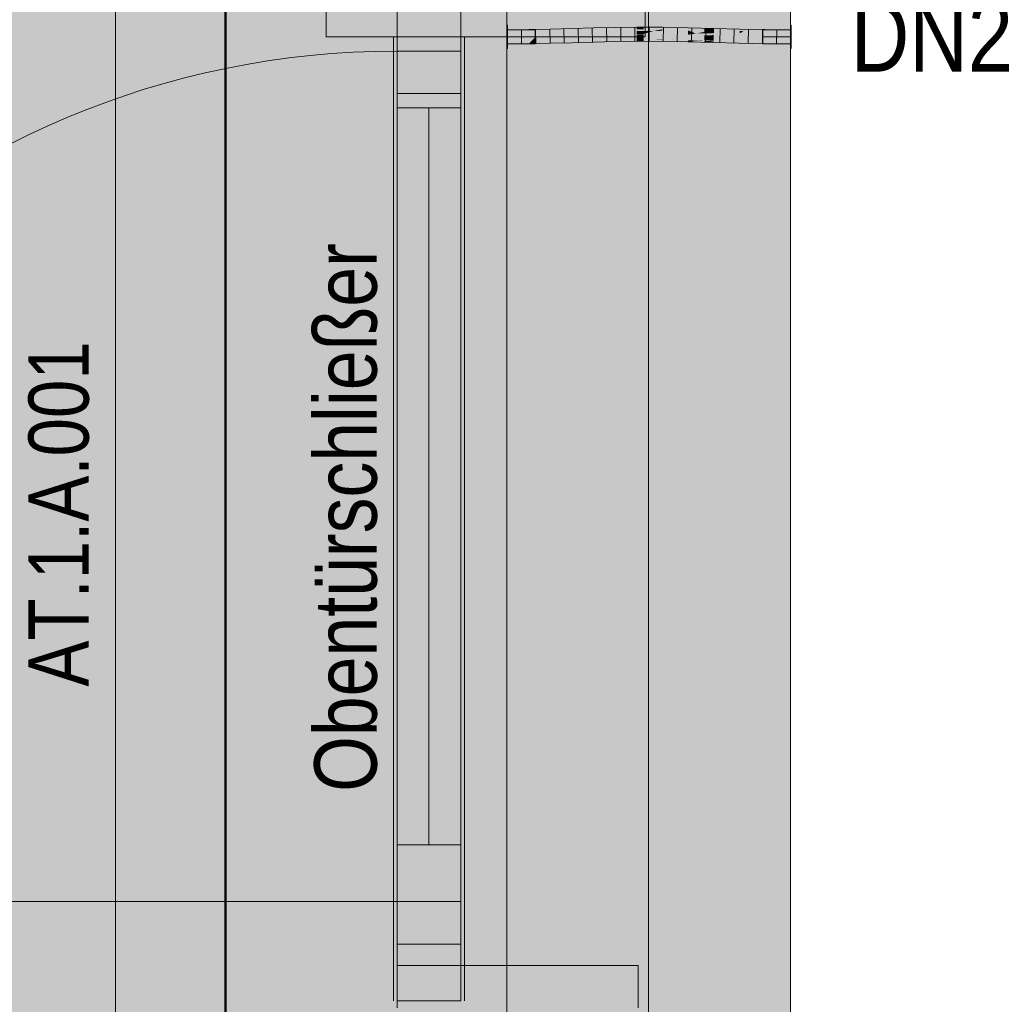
# Model space of a CAD drawing. Extents: x -620 to 3480, y 62 to 1107.
# Tile 8 of 244: x -512 to -485, y 320 to 348. Entities that reach past the tile are written whole.
import ezdxf
from ezdxf.lldxf.tags import DXFTag

# ---------------------------------------------------------------- set-up
doc = ezdxf.new("R2010")
doc.units = 0
doc.layers.get('0').update_dxf_attribs({"lineweight": 35})
for name, color, linetype, lineweight, true_color in [('30 -33 Aussenwände- 7 Fassade_ Elemente', 7, 'Continuous', 9, 0x00aacc), ('30 -35 Decken- 1 Konstruktion-Träger- Stahlbeton', 7, 'grob-A06G9GKW8I', 13, 0x33aa00), ('70 -72 Beschriftung- 1 Beschriftung allgemein', 7, 'Continuous', 9, 0xff6633), ('70 -75 Raumstempel- 1 Raumstempel', 1, 'Continuous', 50, 0xff0000), ('E_Leerrohr 20', 7, 'Continuous', 13, 0xcc0099), ('E_Leerrohr 20-Shading', 7, 'Continuous', 13, 0xcc0099), ('iwb_Layout BA_Markierung', 7, 'Continuous', 9, 0xbadcdc)]:
    doc.layers.add(name, color=color, linetype=linetype, lineweight=lineweight, true_color=true_color)
for name, color, linetype, lineweight in [('60- 61 allgemeine Ausstattung- 4 Terrassen', 7, 'Continuous', 9), ('70 -71 Achsen- 1 Gebäudeachsen', 7, 'STRICHPUNKT2-A06G9GKV8I', 18), ('Detailelementbeschriftung', 7, 'Continuous', 9)]:
    doc.layers.add(name, color=color, linetype=linetype, lineweight=lineweight)
doc.layers.add('iwb_Schraffur_Unterzug', color=7, linetype='Continuous', lineweight=5, true_color=0xffffcc, plot=False)
doc.styles.get("Standard").update_dxf_attribs({"font": 'ARIALN.TTF'})
tags = doc.linetypes.add('grob-A06G9GKW8I', pattern=[14, 3, -8, 3]).pattern_tags.tags
tags[8:9] = [DXFTag(74, 4), DXFTag(75, 0), DXFTag(340, '0'), DXFTag(46, 0.0), DXFTag(50, 0.0), DXFTag(44, 0.0), DXFTag(45, 0.0)]
tags[6:7] = [DXFTag(74, 4), DXFTag(75, 0), DXFTag(340, '0'), DXFTag(46, 0.0), DXFTag(50, 0.0), DXFTag(44, 0.0), DXFTag(45, 0.0)]
tags[4:5] = [DXFTag(74, 4), DXFTag(75, 0), DXFTag(340, '0'), DXFTag(46, 0.0), DXFTag(50, 0.0), DXFTag(44, 0.0), DXFTag(45, 0.0)]
tags = doc.linetypes.add('STRICHPUNKT2', pattern=[12.7, 6.35, -3.175, 0, -3.175]).pattern_tags.tags
tags[10:11] = [DXFTag(74, 4), DXFTag(75, 0), DXFTag(340, '0'), DXFTag(46, 0.0), DXFTag(50, 0.0), DXFTag(44, 0.0), DXFTag(45, 0.0)]
tags[8:9] = [DXFTag(74, 4), DXFTag(75, 0), DXFTag(340, '0'), DXFTag(46, 0.0), DXFTag(50, 0.0), DXFTag(44, 0.0), DXFTag(45, 0.0)]
tags[6:7] = [DXFTag(74, 4), DXFTag(75, 0), DXFTag(340, '0'), DXFTag(46, 0.0), DXFTag(50, 0.0), DXFTag(44, 0.0), DXFTag(45, 0.0)]
tags[4:5] = [DXFTag(74, 4), DXFTag(75, 0), DXFTag(340, '0'), DXFTag(46, 0.0), DXFTag(50, 0.0), DXFTag(44, 0.0), DXFTag(45, 0.0)]
tags = doc.linetypes.add('STRICHPUNKT2-A06G9GKV8I', pattern=[12.7, 6.35, -3.175, 0, -3.175]).pattern_tags.tags
tags[10:11] = [DXFTag(74, 4), DXFTag(75, 0), DXFTag(340, '0'), DXFTag(46, 0.0), DXFTag(50, 0.0), DXFTag(44, 0.0), DXFTag(45, 0.0)]
tags[8:9] = [DXFTag(74, 4), DXFTag(75, 0), DXFTag(340, '0'), DXFTag(46, 0.0), DXFTag(50, 0.0), DXFTag(44, 0.0), DXFTag(45, 0.0)]
tags[6:7] = [DXFTag(74, 4), DXFTag(75, 0), DXFTag(340, '0'), DXFTag(46, 0.0), DXFTag(50, 0.0), DXFTag(44, 0.0), DXFTag(45, 0.0)]
tags[4:5] = [DXFTag(74, 4), DXFTag(75, 0), DXFTag(340, '0'), DXFTag(46, 0.0), DXFTag(50, 0.0), DXFTag(44, 0.0), DXFTag(45, 0.0)]

# ---------------------------------------------------------------- blocks, each defined once
blk = doc.blocks.new('Shading-A06G9GED8I', base_point=(-497.713, 347.652))
at = {"layer": 'E_Leerrohr 20-Shading', "color": 213, "true_color": 0xd67fc0}
for points in [[(-498.501, 347.765), (-498.501, 347.987), (-498.513, 347.765), (-498.513, 347.987)], [(-498.501, 347.657), (-497.713, 347.659), (-498.501, 347.857), (-497.713, 347.857)], [(-498.513, 347.749), (-498.501, 347.749), (-498.513, 347.765), (-498.501, 347.765)], [(-498.513, 347.657), (-498.501, 347.657), (-498.513, 347.749), (-498.501, 347.749)], [(-498.501, 347.435), (-498.501, 347.657), (-498.513, 347.435), (-498.513, 347.657)], [(-498.501, 347.657), (-497.713, 347.657), (-497.713, 347.659)], [(-497.713, 347.652), (-498.501, 347.657), (-497.889, 347.466), (-498.501, 347.457)], [(-497.713, 347.652), (-497.713, 347.657), (-498.501, 347.657)], [(-497.713, 347.652), (-497.889, 347.466), (-497.713, 347.473)], [(-498.513, 347.327), (-498.501, 347.327), (-498.513, 347.435), (-498.501, 347.435)], [(-498.501, 347.457), (-497.713, 347.457), (-497.713, 347.469)], [(-497.889, 347.466), (-497.713, 347.469), (-497.713, 347.473)]]:
    blk.add_solid(points, dxfattribs=at)
blk = doc.blocks.new('Shading-A06G9GEF8I', base_point=(-491.289, 347.713))
at = {"layer": 'E_Leerrohr 20-Shading', "color": 213, "true_color": 0xd67fc0}
for points in [[(-491.289, 347.713), (-490.501, 347.857), (-491.289, 347.857)], [(-491.289, 347.713), (-491.009, 347.716), (-490.501, 347.857), (-490.501, 347.726)], [(-490.489, 347.884), (-490.489, 347.987), (-490.501, 347.884), (-490.501, 347.987)], [(-490.501, 347.812), (-490.489, 347.812), (-490.501, 347.884), (-490.489, 347.884)], [(-491.289, 347.701), (-490.501, 347.706), (-491.289, 347.713), (-490.501, 347.72)], [(-490.501, 347.677), (-490.501, 347.706), (-491.289, 347.675), (-491.289, 347.701)], [(-491.079, 347.658), (-490.501, 347.677), (-491.289, 347.659), (-491.289, 347.675)], [(-491.289, 347.659), (-491.289, 347.657), (-491.106, 347.657)], [(-490.501, 347.608), (-490.501, 347.657), (-491.289, 347.654), (-491.106, 347.657)], [(-491.106, 347.657), (-491.289, 347.657), (-491.289, 347.654)], [(-490.501, 347.608), (-491.289, 347.654), (-491.289, 347.613)], [(-490.501, 347.608), (-491.289, 347.613), (-490.501, 347.539), (-491.289, 347.551)], [(-491.079, 347.658), (-491.106, 347.657), (-490.933, 347.657)], [(-490.501, 347.657), (-490.501, 347.677), (-490.933, 347.657), (-491.079, 347.658)], [(-491.009, 347.716), (-490.501, 347.72), (-490.501, 347.726)], [(-490.501, 347.798), (-490.489, 347.798), (-490.501, 347.812), (-490.489, 347.812)], [(-490.489, 347.769), (-490.489, 347.798), (-490.501, 347.769), (-490.501, 347.798)], [(-490.489, 347.749), (-490.489, 347.769), (-490.501, 347.749), (-490.501, 347.769)], [(-490.501, 347.746), (-490.489, 347.746), (-490.501, 347.749), (-490.489, 347.749)], [(-490.489, 347.744), (-490.489, 347.746), (-490.501, 347.744), (-490.501, 347.746)], [(-490.501, 347.744), (-490.501, 347.657), (-490.489, 347.744), (-490.489, 347.657)], [(-490.489, 347.447), (-490.489, 347.657), (-490.501, 347.446), (-490.501, 347.657)], [(-490.501, 347.539), (-491.289, 347.551), (-490.501, 347.505), (-491.289, 347.521)], [(-491.289, 347.521), (-491.289, 347.457), (-490.501, 347.505), (-490.501, 347.457)], [(-490.489, 347.442), (-490.489, 347.447), (-490.501, 347.442), (-490.501, 347.446)], [(-490.501, 347.386), (-490.489, 347.386), (-490.501, 347.442), (-490.489, 347.442)], [(-490.501, 347.386), (-490.501, 347.327), (-490.489, 347.386), (-490.489, 347.327)]]:
    blk.add_solid(points, dxfattribs=at)
blk = doc.blocks.new('Shading-A06G9GEH8I', base_point=(-491.225, 347.757))
at = {"layer": 'E_Leerrohr 20-Shading', "color": 223, "true_color": 0xc67fb4}
for points in [[(-497.895, 347.804), (-497.896, 347.862), (-498.501, 347.799), (-498.501, 347.857)], [(-497.288, 347.817), (-497.289, 347.876), (-497.895, 347.804), (-497.896, 347.862)], [(-496.68, 347.835), (-496.681, 347.893), (-497.288, 347.817), (-497.289, 347.876)], [(-496.071, 347.853), (-496.072, 347.911), (-496.68, 347.835), (-496.681, 347.893)], [(-495.461, 347.868), (-495.462, 347.926), (-496.071, 347.853), (-496.072, 347.911)], [(-494.85, 347.876), (-494.851, 347.934), (-495.461, 347.868), (-495.462, 347.926)], [(-494.85, 347.876), (-494.655, 347.875), (-494.851, 347.934), (-494.656, 347.933)], [(-494.656, 347.933), (-494.656, 347.895), (-494.123, 347.931), (-494.123, 347.891)], [(-494.656, 347.895), (-494.655, 347.875), (-494.123, 347.891), (-494.124, 347.872)], [(-494.124, 347.872), (-493.397, 347.859), (-494.123, 347.891), (-493.397, 347.868)], [(-493.397, 347.868), (-493.396, 347.917), (-494.123, 347.891), (-494.123, 347.931)], [(-493.396, 347.917), (-493.397, 347.868), (-492.939, 347.905), (-492.939, 347.848)], [(-493.397, 347.868), (-493.397, 347.859), (-492.939, 347.848), (-492.939, 347.847)], [(-492.939, 347.847), (-492.672, 347.84), (-492.939, 347.905), (-492.67, 347.898)], [(-491.948, 347.82), (-491.946, 347.879), (-492.672, 347.84), (-492.67, 347.898)], [(-491.224, 347.805), (-491.223, 347.863), (-491.948, 347.82), (-491.946, 347.879)], [(-490.501, 347.799), (-490.501, 347.857), (-491.224, 347.805), (-491.223, 347.863)], [(-496.062, 347.511), (-496.063, 347.57), (-496.67, 347.493), (-496.671, 347.552)], [(-495.455, 347.526), (-495.456, 347.585), (-496.062, 347.511), (-496.063, 347.57)], [(-494.849, 347.59), (-494.849, 347.593), (-495.456, 347.584), (-495.456, 347.585)], [(-495.455, 347.526), (-494.849, 347.534), (-495.456, 347.584), (-494.849, 347.59)], [(-494.849, 347.593), (-494.849, 347.59), (-494.655, 347.591), (-494.665, 347.588)], [(-494.652, 347.592), (-494.849, 347.593), (-494.655, 347.591)], [(-494.849, 347.59), (-494.849, 347.534), (-494.665, 347.588)], [(-494.652, 347.588), (-494.665, 347.588), (-494.651, 347.533), (-494.849, 347.534)], [(-494.665, 347.588), (-494.49, 347.586), (-494.655, 347.591), (-494.49, 347.587)], [(-494.274, 347.588), (-494.652, 347.592), (-494.655, 347.591)], [(-494.655, 347.591), (-494.49, 347.587), (-494.49, 347.59)], [(-494.127, 347.587), (-494.127, 347.59), (-494.652, 347.592)], [(-494.127, 347.582), (-494.652, 347.588), (-494.128, 347.531), (-494.651, 347.533)], [(-494.49, 347.587), (-494.274, 347.588), (-494.49, 347.59)], [(-494.49, 347.587), (-494.417, 347.585), (-494.274, 347.588), (-494.127, 347.587)], [(-494.49, 347.586), (-494.417, 347.585), (-494.49, 347.587)], [(-494.127, 347.587), (-494.417, 347.585), (-494.127, 347.583)], [(-494.417, 347.585), (-494.127, 347.582), (-494.127, 347.583)], [(-493.799, 347.573), (-494.127, 347.582), (-493.405, 347.517), (-494.128, 347.531)], [(-494.127, 347.587), (-493.404, 347.567), (-494.127, 347.59), (-493.404, 347.574)], [(-493.404, 347.574), (-493.404, 347.576), (-494.127, 347.59)], [(-493.404, 347.567), (-494.127, 347.587), (-493.799, 347.573), (-494.127, 347.583)], [(-494.127, 347.583), (-494.127, 347.582), (-493.799, 347.573)], [(-493.799, 347.573), (-493.405, 347.517), (-493.404, 347.56)], [(-493.404, 347.561), (-493.799, 347.573), (-493.404, 347.56)], [(-493.404, 347.567), (-493.799, 347.573), (-493.404, 347.561)], [(-493.404, 347.56), (-493.405, 347.517), (-493.11, 347.547)], [(-492.974, 347.561), (-492.947, 347.563), (-493.404, 347.574), (-493.404, 347.576)], [(-492.947, 347.563), (-492.941, 347.564), (-493.404, 347.576)], [(-493.404, 347.574), (-493.404, 347.567), (-492.974, 347.561), (-493.041, 347.554)], [(-493.041, 347.554), (-493.404, 347.567), (-493.085, 347.549), (-493.404, 347.561)], [(-493.085, 347.549), (-493.404, 347.561), (-493.11, 347.547), (-493.404, 347.56)], [(-492.974, 347.561), (-493.041, 347.554), (-492.68, 347.552), (-492.68, 347.541)], [(-492.68, 347.552), (-492.947, 347.563), (-492.974, 347.561)], [(-492.813, 347.56), (-492.941, 347.564), (-492.947, 347.563)], [(-492.68, 347.552), (-492.68, 347.555), (-492.947, 347.563), (-492.813, 347.56)], [(-492.68, 347.555), (-492.68, 347.557), (-492.941, 347.564)], [(-491.955, 347.53), (-491.954, 347.537), (-492.68, 347.555), (-492.68, 347.557)], [(-497.89, 347.462), (-497.89, 347.521), (-498.501, 347.457), (-498.501, 347.516)], [(-497.279, 347.476), (-497.28, 347.534), (-497.89, 347.462), (-497.89, 347.521)], [(-496.67, 347.493), (-496.671, 347.552), (-497.279, 347.476), (-497.28, 347.534)], [(-492.941, 347.505), (-492.941, 347.539), (-493.405, 347.517), (-493.11, 347.547)], [(-492.941, 347.539), (-492.941, 347.544), (-493.11, 347.547), (-493.085, 347.549)], [(-492.68, 347.541), (-493.041, 347.554), (-492.68, 347.534), (-493.085, 347.549)], [(-492.68, 347.528), (-492.68, 347.534), (-492.941, 347.539), (-492.941, 347.544)], [(-492.681, 347.498), (-492.68, 347.528), (-492.941, 347.505), (-492.941, 347.539)], [(-492.68, 347.528), (-492.681, 347.498), (-491.955, 347.494), (-491.956, 347.479)], [(-491.955, 347.53), (-492.68, 347.555), (-491.955, 347.528), (-492.68, 347.552)], [(-492.68, 347.552), (-492.68, 347.541), (-491.955, 347.528), (-491.955, 347.514)], [(-491.955, 347.514), (-492.68, 347.541), (-491.955, 347.506), (-492.68, 347.534)], [(-491.955, 347.506), (-492.68, 347.534), (-491.955, 347.494), (-492.68, 347.528)], [(-491.955, 347.494), (-491.956, 347.479), (-491.229, 347.468), (-491.229, 347.463)], [(-491.228, 347.51), (-491.228, 347.522), (-491.955, 347.53), (-491.954, 347.537)], [(-491.365, 347.514), (-491.955, 347.53), (-491.955, 347.528)], [(-491.228, 347.51), (-491.365, 347.514), (-491.955, 347.514), (-491.955, 347.528)], [(-491.229, 347.492), (-491.955, 347.514), (-491.229, 347.483), (-491.955, 347.506)], [(-491.228, 347.51), (-491.955, 347.514), (-491.229, 347.492)], [(-491.229, 347.483), (-491.955, 347.506), (-491.229, 347.468), (-491.955, 347.494)], [(-491.228, 347.51), (-491.229, 347.492), (-490.501, 347.501), (-490.501, 347.481)], [(-490.501, 347.481), (-491.229, 347.492), (-490.501, 347.471), (-491.229, 347.483)], [(-490.501, 347.471), (-491.229, 347.483), (-490.501, 347.457), (-491.229, 347.468)], [(-491.229, 347.468), (-491.229, 347.463), (-490.501, 347.457)], [(-490.501, 347.501), (-490.501, 347.516), (-491.228, 347.51), (-491.228, 347.522)]]:
    blk.add_solid(points, dxfattribs=at)
at = {"layer": 'E_Leerrohr 20-Shading', "color": 231, "true_color": 0xe17fc9}
for points in [[(-496.07, 347.842), (-496.071, 347.853), (-496.679, 347.829), (-496.68, 347.835)], [(-496.679, 347.81), (-496.07, 347.813), (-496.679, 347.829), (-496.07, 347.842)], [(-495.461, 347.855), (-495.461, 347.868), (-496.07, 347.842), (-496.071, 347.853)], [(-496.07, 347.842), (-496.07, 347.841), (-495.461, 347.855), (-495.46, 347.83)], [(-496.07, 347.841), (-496.07, 347.813), (-495.46, 347.83), (-495.46, 347.816)], [(-494.85, 347.869), (-494.85, 347.876), (-495.461, 347.855), (-495.461, 347.868)], [(-495.461, 347.855), (-495.46, 347.83), (-494.85, 347.869), (-494.85, 347.825)], [(-494.655, 347.875), (-494.85, 347.876), (-494.85, 347.869)], [(-494.366, 347.826), (-494.124, 347.872), (-494.85, 347.869), (-494.655, 347.875)], [(-494.396, 347.826), (-494.366, 347.826), (-494.85, 347.825), (-494.85, 347.869)], [(-494.124, 347.829), (-494.124, 347.872), (-494.366, 347.826)], [(-494.124, 347.827), (-494.125, 347.749), (-493.398, 347.836), (-493.4, 347.753)], [(-493.398, 347.839), (-493.397, 347.859), (-494.124, 347.829), (-494.124, 347.872)], [(-494.124, 347.829), (-494.124, 347.827), (-493.398, 347.839), (-493.398, 347.836)], [(-493.4, 347.753), (-493.189, 347.753), (-493.398, 347.836), (-493.391, 347.837)], [(-492.939, 347.847), (-493.397, 347.859), (-493.398, 347.839)], [(-493.398, 347.839), (-493.391, 347.837), (-492.939, 347.847), (-492.898, 347.846)], [(-493.391, 347.837), (-493.398, 347.839), (-493.398, 347.836)], [(-492.939, 347.845), (-493.391, 347.837), (-492.94, 347.795), (-493.189, 347.753)], [(-492.898, 347.846), (-492.939, 347.845), (-492.672, 347.84), (-492.94, 347.795)], [(-492.94, 347.753), (-492.674, 347.754), (-492.94, 347.795), (-492.672, 347.84)], [(-491.949, 347.754), (-491.948, 347.82), (-492.674, 347.754), (-492.672, 347.84)], [(-497.893, 347.662), (-497.895, 347.804), (-498.501, 347.657), (-498.501, 347.799)], [(-497.89, 347.521), (-497.893, 347.662), (-498.501, 347.516), (-498.501, 347.657)], [(-497.287, 347.807), (-497.288, 347.817), (-497.895, 347.804)], [(-497.893, 347.662), (-497.284, 347.676), (-497.895, 347.804), (-497.287, 347.807)], [(-497.28, 347.534), (-497.284, 347.676), (-497.89, 347.521), (-497.893, 347.662)], [(-496.679, 347.829), (-496.68, 347.835), (-497.288, 347.817)], [(-497.287, 347.807), (-496.679, 347.81), (-497.288, 347.817), (-496.679, 347.829)], [(-497.284, 347.676), (-496.675, 347.693), (-497.287, 347.807), (-496.679, 347.81)], [(-496.671, 347.552), (-496.675, 347.693), (-497.28, 347.534), (-497.284, 347.676)], [(-496.675, 347.693), (-496.067, 347.711), (-496.679, 347.81), (-496.07, 347.813)], [(-496.063, 347.57), (-496.067, 347.711), (-496.671, 347.552), (-496.675, 347.693)], [(-496.067, 347.711), (-495.458, 347.726), (-496.07, 347.813), (-495.46, 347.816)], [(-495.456, 347.585), (-495.458, 347.726), (-496.063, 347.57), (-496.067, 347.711)], [(-495.46, 347.83), (-495.46, 347.816), (-494.85, 347.825), (-494.85, 347.821)], [(-495.458, 347.727), (-494.85, 347.74), (-495.46, 347.816), (-494.85, 347.821)], [(-495.458, 347.726), (-494.85, 347.734), (-495.458, 347.727), (-494.85, 347.74)], [(-494.849, 347.603), (-494.85, 347.734), (-495.456, 347.608), (-495.458, 347.726)], [(-495.456, 347.585), (-494.849, 347.593), (-495.456, 347.608), (-494.849, 347.603)], [(-494.85, 347.821), (-494.396, 347.826), (-494.85, 347.825)], [(-494.655, 347.823), (-494.85, 347.821), (-494.816, 347.741), (-494.85, 347.74)], [(-494.125, 347.738), (-494.816, 347.741), (-494.277, 347.737), (-494.85, 347.734)], [(-494.85, 347.74), (-494.85, 347.734), (-494.816, 347.741)], [(-494.85, 347.734), (-494.654, 347.733), (-494.277, 347.737)], [(-494.85, 347.734), (-494.849, 347.603), (-494.654, 347.733), (-494.652, 347.603)], [(-494.849, 347.603), (-494.849, 347.593), (-494.652, 347.603), (-494.652, 347.592)], [(-494.655, 347.823), (-494.816, 347.741), (-494.654, 347.771)], [(-494.816, 347.741), (-494.654, 347.743), (-494.654, 347.771)], [(-494.816, 347.741), (-494.125, 347.738), (-494.125, 347.749)], [(-494.366, 347.826), (-494.655, 347.823), (-494.654, 347.771)], [(-494.654, 347.743), (-494.125, 347.749), (-494.366, 347.826), (-494.124, 347.829)], [(-494.654, 347.743), (-494.366, 347.826), (-494.654, 347.771)], [(-494.654, 347.733), (-494.125, 347.731), (-494.125, 347.738)], [(-494.654, 347.733), (-494.652, 347.603), (-494.125, 347.731), (-494.127, 347.605)], [(-494.652, 347.603), (-494.652, 347.592), (-494.127, 347.605), (-494.127, 347.59)], [(-494.127, 347.605), (-493.403, 347.614), (-494.125, 347.728), (-493.401, 347.713)], [(-494.127, 347.59), (-493.404, 347.576), (-494.127, 347.605), (-493.403, 347.614)], [(-494.125, 347.738), (-493.4, 347.739), (-494.125, 347.749), (-493.4, 347.753)], [(-494.125, 347.738), (-494.125, 347.731), (-493.4, 347.739), (-493.4, 347.723)], [(-494.125, 347.731), (-493.401, 347.717), (-493.4, 347.723)], [(-493.401, 347.713), (-493.401, 347.717), (-494.125, 347.728), (-494.125, 347.731)], [(-493.403, 347.614), (-493.404, 347.576), (-492.941, 347.623), (-492.941, 347.564)], [(-493.401, 347.713), (-493.403, 347.614), (-492.94, 347.703), (-492.941, 347.623)], [(-493.4, 347.723), (-493.401, 347.717), (-493.372, 347.722)], [(-492.676, 347.703), (-492.867, 347.714), (-493.401, 347.717), (-493.372, 347.722)], [(-492.812, 347.704), (-492.676, 347.703), (-493.401, 347.717)], [(-492.94, 347.705), (-493.401, 347.717), (-492.94, 347.703), (-493.401, 347.713)], [(-492.94, 347.705), (-492.812, 347.704), (-493.401, 347.717)], [(-493.4, 347.753), (-493.4, 347.739), (-493.189, 347.753), (-493.273, 347.739)], [(-493.273, 347.739), (-493.4, 347.739), (-493.372, 347.722), (-493.4, 347.723)], [(-492.867, 347.714), (-493.273, 347.739), (-493.372, 347.722)], [(-492.675, 347.737), (-492.674, 347.754), (-493.273, 347.739), (-493.189, 347.753)], [(-492.675, 347.737), (-493.273, 347.739), (-492.675, 347.712), (-492.867, 347.714)], [(-493.189, 347.753), (-492.94, 347.753), (-492.94, 347.795)], [(-492.941, 347.564), (-492.68, 347.557), (-492.94, 347.705), (-492.676, 347.698)], [(-492.94, 347.705), (-492.676, 347.698), (-492.676, 347.703)], [(-492.867, 347.714), (-492.676, 347.703), (-492.675, 347.712)], [(-491.954, 347.537), (-491.951, 347.679), (-492.68, 347.557), (-492.676, 347.698)], [(-492.675, 347.712), (-492.676, 347.703), (-491.95, 347.7), (-491.951, 347.696)], [(-492.676, 347.698), (-491.951, 347.679), (-492.676, 347.703), (-491.951, 347.696)], [(-492.675, 347.737), (-491.95, 347.736), (-492.674, 347.754), (-491.949, 347.754)], [(-492.675, 347.737), (-492.675, 347.712), (-491.95, 347.736), (-491.95, 347.7)], [(-491.954, 347.537), (-491.228, 347.522), (-491.952, 347.642), (-491.226, 347.653)], [(-491.226, 347.653), (-491.226, 347.663), (-491.952, 347.642), (-491.951, 347.679)], [(-491.95, 347.7), (-491.951, 347.696), (-491.365, 347.693)], [(-491.951, 347.679), (-491.226, 347.663), (-491.951, 347.696), (-491.226, 347.692)], [(-491.95, 347.736), (-491.225, 347.736), (-491.949, 347.754), (-491.225, 347.757)], [(-491.95, 347.736), (-491.226, 347.692), (-491.225, 347.736)], [(-491.95, 347.736), (-491.95, 347.7), (-491.226, 347.692), (-491.365, 347.693)], [(-491.949, 347.754), (-491.826, 347.818), (-491.948, 347.82)], [(-491.949, 347.754), (-491.225, 347.757), (-491.826, 347.818), (-491.224, 347.801)], [(-491.224, 347.801), (-491.224, 347.805), (-491.826, 347.818)], [(-491.228, 347.522), (-490.501, 347.516), (-491.226, 347.653), (-490.501, 347.657)], [(-491.226, 347.692), (-490.501, 347.692), (-491.225, 347.736), (-490.501, 347.741)], [(-491.226, 347.663), (-490.501, 347.657), (-491.226, 347.692), (-490.501, 347.692)], [(-490.501, 347.657), (-491.226, 347.663), (-491.226, 347.659)], [(-491.226, 347.653), (-490.501, 347.657), (-491.226, 347.659)], [(-491.225, 347.757), (-490.501, 347.764), (-491.224, 347.801), (-490.501, 347.779)], [(-491.225, 347.736), (-490.501, 347.741), (-491.225, 347.757), (-490.501, 347.764)], [(-491.224, 347.801), (-490.501, 347.779), (-491.224, 347.805), (-490.501, 347.787)], [(-490.501, 347.787), (-490.501, 347.799), (-491.224, 347.805)]]:
    blk.add_solid(points, dxfattribs=at)
blk = doc.blocks.new('Polygon-A06G9GKL8I')
at = {"color": 0, "linetype": 'ByBlock', "lineweight": -2, "ltscale": 0.13}
blk.add_solid([(-497.792, 86.106), (-562.014, 85.935), (-497.626, 1071.512), (-562.014, 1071.512)], dxfattribs=at)
blk = doc.blocks.new('Referenz-A06G9GKX8I')
at = {"layer": '30 -33 Aussenwände- 7 Fassade_ Elemente', "color": 0}
for p, q in [((-503.613, 347.657), (-503.613, 368.857)), ((-494.613, 347.657), (-494.613, 368.857)), ((-501.613, 347.657), (-501.613, 349.257)), ((-499.813, 349.257), (-499.813, 347.657)), ((-501.613, 347.657), (-503.613, 347.657)), ((-499.813, 347.657), (-501.613, 347.657)), ((-499.813, 347.657), (-494.613, 347.657))]:
    blk.add_line(p, q, dxfattribs=at)
at = {"layer": '30 -33 Aussenwände- 7 Fassade_ Elemente', "color": 0, "linetype": 'grob-A06G9GKW8I', "ltscale": 0.13}
for p, q in [((-506.453, 364.017), (-506.453, 211.957)), ((-501.713, 347.657), (-501.713, 320.457)), ((-499.713, 347.657), (-499.713, 320.457)), ((-501.613, 322.057), (-501.613, 346.057)), ((-525.613, 323.257), (-501.613, 323.257))]:
    blk.add_line(p, q, dxfattribs=at)
at = {"layer": '30 -33 Aussenwände- 7 Fassade_ Elemente', "color": 0, "linetype": 'Continuous', "lineweight": 18, "ltscale": 0.18}
for p, q in [((-501.613, 321.457), (-501.613, 348.857)), ((-501.613, 347.257), (-501.613, 348.857)), ((-499.813, 348.857), (-499.813, 347.257)), ((-499.813, 348.857), (-499.813, 321.457)), ((-499.813, 347.257), (-501.613, 347.257)), ((-501.613, 345.657), (-501.613, 347.257)), ((-499.813, 347.257), (-499.813, 345.657)), ((-499.813, 345.657), (-501.613, 345.657)), ((-500.713, 324.857), (-500.713, 345.657)), ((-501.613, 324.857), (-499.813, 324.857)), ((-501.613, 323.257), (-501.613, 324.857)), ((-499.813, 324.857), (-499.813, 323.257)), ((-501.613, 321.457), (-501.613, 323.257)), ((-499.813, 323.257), (-501.613, 323.257)), ((-499.813, 323.257), (-499.813, 321.457)), ((-499.813, 321.457), (-501.613, 321.457))]:
    blk.add_line(p, q, dxfattribs=at)
at = {"layer": '30 -33 Aussenwände- 7 Fassade_ Elemente', "color": 0, "linetype": 'Continuous', "ltscale": 0.13}
for p, q in [((-501.613, 347.657), (-499.813, 347.657)), ((-501.613, 346.057), (-501.613, 347.657)), ((-499.813, 347.657), (-499.813, 346.057)), ((-501.613, 347.257), (-499.813, 347.257)), ((-501.613, 323.257), (-501.613, 347.257)), ((-499.813, 347.257), (-499.813, 323.257)), ((-499.813, 346.057), (-501.613, 346.057)), ((-499.813, 323.257), (-501.613, 323.257)), ((-501.613, 320.457), (-501.613, 322.057)), ((-501.613, 322.057), (-499.813, 322.057)), ((-499.813, 322.057), (-499.813, 320.457)), ((-501.613, 321.457), (-494.813, 321.457)), ((-501.613, 320.257), (-501.613, 321.457)), ((-494.813, 321.457), (-494.813, 320.257)), ((-499.813, 320.457), (-501.613, 320.457))]:
    blk.add_line(p, q, dxfattribs=at)
at = {"layer": '30 -33 Aussenwände- 7 Fassade_ Elemente', "color": 0, "linetype": 'grob-A06G9GKW8I', "ltscale": 0.13}
blk.add_ellipse((-501.613, 323.257), major_axis=(0, 24), ratio=1, start_param=0, end_param=1.570796, dxfattribs=at)
at = {"layer": '30 -35 Decken- 1 Konstruktion-Träger- Stahlbeton', "color": 0}
for p, q in [((-498.513, 214.957), (-498.513, 596.957)), ((-490.513, 214.957), (-490.513, 596.957)), ((-498.513, 371.957), (-498.513, 214.957)), ((-490.513, 371.957), (-490.513, 214.957))]:
    blk.add_line(p, q, dxfattribs=at)
at = {"layer": '60- 61 allgemeine Ausstattung- 4 Terrassen', "color": 0}
blk.add_line((-509.563, 257.957), (-509.563, 364.017), dxfattribs=at)
at = {"layer": '70 -71 Achsen- 1 Gebäudeachsen', "color": 0, "linetype": 'STRICHPUNKT2-A06G9GKV8I', "ltscale": 0.18}
blk.add_line((-494.513, 1075.897), (-494.513, 76.457), dxfattribs=at)
at = {"layer": '70 -75 Raumstempel- 1 Raumstempel', "color": 0, "linetype": 'Continuous', "ltscale": 0.5}
blk.add_line((-506.453, 211.757), (-506.453, 364.017), dxfattribs=at)
at = {"layer": '70 -72 Beschriftung- 1 Beschriftung allgemein', "color": 0, "linetype": 'Continuous', "ltscale": 0.13, "attachment_point": 1, "rotation": 90}
for s, insert, char_height in [('{\\fArial Narrow;Obentürschließer}', (-503.95, 326.356), 1.76205), ('{\\fArial Narrow;AT.1.A.001}', (-512.016, 329.325), 1.7)]:
    blk.add_mtext(s, dxfattribs=dict(at, insert=insert, char_height=char_height))
blk = doc.blocks.new('Referenz-A06G9GKZ8I')
at = {"layer": 'iwb_Schraffur_Unterzug', "linetype": 'Continuous', "ltscale": 0.13}
blk.add_solid([(-498.513, 215.457), (-498.513, 596.957), (-490.513, 215.457), (-490.513, 596.957)], dxfattribs=at)
blk = doc.blocks.new('Enddeckel-A06G9GUR8I')
at = {"color": 0, "linetype": 'ByBlock', "lineweight": -2, "ltscale": 0.13}
for p, q in [((-498.501, 347.987), (-498.513, 347.987)), ((-498.513, 347.794), (-498.513, 347.987)), ((-498.501, 347.794), (-498.501, 347.987)), ((-497.713, 347.857), (-498.501, 347.857)), ((-498.501, 347.74), (-498.501, 347.857)), ((-497.713, 347.74), (-497.713, 347.857)), ((-498.513, 347.52), (-498.513, 347.794)), ((-498.501, 347.52), (-498.501, 347.794)), ((-498.501, 347.574), (-498.501, 347.74)), ((-498.501, 347.457), (-498.501, 347.574)), ((-497.713, 347.574), (-497.713, 347.74)), ((-497.713, 347.457), (-497.713, 347.574)), ((-498.513, 347.327), (-498.513, 347.52)), ((-498.513, 347.327), (-498.501, 347.327)), ((-498.501, 347.327), (-498.501, 347.52)), ((-498.501, 347.457), (-497.713, 347.457))]:
    blk.add_line(p, q, dxfattribs=at)
at = {"color": 0, "linetype": 'STRICHPUNKT2', "lineweight": 5, "ltscale": 0.13}
blk.add_line((-498.501, 347.657), (-497.713, 347.657), dxfattribs=at)
blk = doc.blocks.new('Enddeckel-A06G9GUT8I')
at = {"color": 0, "linetype": 'ByBlock', "lineweight": -2, "ltscale": 0.13}
for p, q in [((-490.501, 347.857), (-491.289, 347.857)), ((-491.289, 347.857), (-491.289, 347.74)), ((-490.489, 347.987), (-490.501, 347.987)), ((-490.501, 347.987), (-490.501, 347.794)), ((-490.501, 347.857), (-490.501, 347.74)), ((-490.489, 347.987), (-490.489, 347.794)), ((-491.289, 347.74), (-491.289, 347.574)), ((-491.289, 347.574), (-491.289, 347.457)), ((-490.501, 347.794), (-490.501, 347.52)), ((-490.501, 347.74), (-490.501, 347.574)), ((-490.501, 347.574), (-490.501, 347.457)), ((-490.489, 347.794), (-490.489, 347.52)), ((-491.289, 347.457), (-490.501, 347.457)), ((-490.501, 347.52), (-490.501, 347.327)), ((-490.501, 347.327), (-490.489, 347.327)), ((-490.489, 347.52), (-490.489, 347.327))]:
    blk.add_line(p, q, dxfattribs=at)
at = {"color": 0, "linetype": 'STRICHPUNKT2', "lineweight": 5, "ltscale": 0.13}
blk.add_line((-490.501, 347.657), (-491.289, 347.657), dxfattribs=at)
blk = doc.blocks.new('Flexrohr-A06G9GUV8I')
at = {"color": 0, "linetype": 'ByBlock', "lineweight": -2, "ltscale": 0.13}
for p, q in [((-497.896, 347.862), (-498.501, 347.857)), ((-498.501, 347.857), (-498.501, 347.457)), ((-498.499, 347.845), (-498.499, 347.469)), ((-498.101, 347.849), (-498.098, 347.473)), ((-497.289, 347.876), (-497.896, 347.862)), ((-497.703, 347.855), (-497.696, 347.479)), ((-497.304, 347.863), (-497.295, 347.487)), ((-496.681, 347.893), (-497.289, 347.876)), ((-496.905, 347.875), (-496.895, 347.499)), ((-496.072, 347.911), (-496.681, 347.893)), ((-496.505, 347.886), (-496.495, 347.511)), ((-496.105, 347.898), (-496.095, 347.522)), ((-495.462, 347.926), (-496.072, 347.911)), ((-495.704, 347.908), (-495.696, 347.532)), ((-494.851, 347.934), (-495.462, 347.926)), ((-495.303, 347.916), (-495.298, 347.54)), ((-494.901, 347.921), (-494.899, 347.545)), ((-494.123, 347.931), (-494.851, 347.934)), ((-494.5, 347.921), (-494.501, 347.545)), ((-493.396, 347.917), (-494.123, 347.931)), ((-494.098, 347.918), (-494.103, 347.543)), ((-493.697, 347.911), (-493.704, 347.535)), ((-492.67, 347.898), (-493.396, 347.917)), ((-493.296, 347.903), (-493.305, 347.527)), ((-492.896, 347.892), (-492.905, 347.516)), ((-491.946, 347.879), (-492.67, 347.898)), ((-492.496, 347.882), (-492.506, 347.506)), ((-492.096, 347.871), (-492.106, 347.495)), ((-491.223, 347.863), (-491.946, 347.879)), ((-491.697, 347.861), (-491.705, 347.485)), ((-491.298, 347.853), (-491.304, 347.477)), ((-490.501, 347.857), (-491.223, 347.863)), ((-490.9, 347.849), (-490.903, 347.473)), ((-490.501, 347.857), (-490.501, 347.457)), ((-497.89, 347.462), (-498.501, 347.457)), ((-497.279, 347.476), (-497.89, 347.462)), ((-496.67, 347.493), (-497.279, 347.476)), ((-496.062, 347.511), (-496.67, 347.493)), ((-495.455, 347.526), (-496.062, 347.511)), ((-494.849, 347.534), (-495.455, 347.526)), ((-494.128, 347.531), (-494.849, 347.534)), ((-493.405, 347.517), (-494.128, 347.531)), ((-492.681, 347.498), (-493.405, 347.517)), ((-491.956, 347.479), (-492.681, 347.498)), ((-491.229, 347.463), (-491.956, 347.479)), ((-490.501, 347.457), (-491.229, 347.463))]:
    blk.add_line(p, q, dxfattribs=at)
blk = doc.blocks.new('Einzeiliger Text-A06G9GUX8I')
at = {"color": 0, "lineweight": -2, "insert": (-488.812, 348.677), "char_height": 2, "attachment_point": 1}
blk.add_mtext('{\\fArial Narrow;DN20 in UZ}', dxfattribs=at)

msp = doc.modelspace()

# ---------------------------------------------------------------- block references
at = {"color": 8, "lineweight": 25, "ltscale": 0.25, "true_color": 0x808080}
for name in ['Referenz-A06G9GKX8I', 'Referenz-A06G9GKZ8I']:
    msp.add_blockref(name, (0, 0), dxfattribs=at)
at = {"layer": 'Detailelementbeschriftung', "ltscale": 0.13}
msp.add_blockref('Einzeiliger Text-A06G9GUX8I', (0, 0), dxfattribs=at)
at = {"layer": 'E_Leerrohr 20'}
for name, p in [('Shading-A06G9GED8I', (-497.713, 347.652)), ('Shading-A06G9GEH8I', (-491.225, 347.757)), ('Shading-A06G9GEF8I', (-491.289, 347.713))]:
    msp.add_blockref(name, p, dxfattribs=at)
at = {"layer": 'E_Leerrohr 20', "ltscale": 0.13}
for name in ['Enddeckel-A06G9GUR8I', 'Flexrohr-A06G9GUV8I', 'Enddeckel-A06G9GUT8I']:
    msp.add_blockref(name, (0, 0), dxfattribs=at)
at = {"layer": 'iwb_Layout BA_Markierung', "ltscale": 0.13}
msp.add_blockref('Polygon-A06G9GKL8I', (0, 0), dxfattribs=at)

doc.saveas('drawing.dxf')
